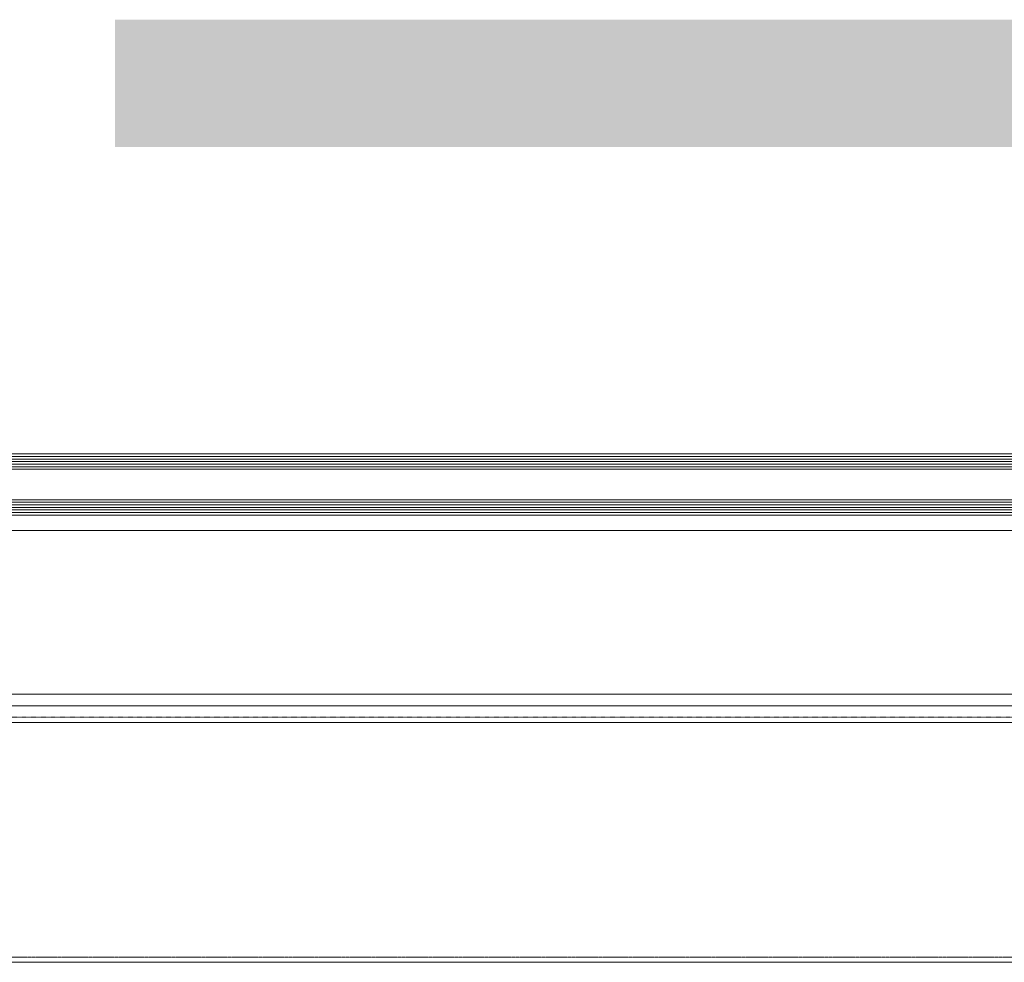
# Model space of a CAD drawing. Header units: millimetres. Extents: x -158258 to 126254, y -16359 to 60195.
# Tile 119 of 173: x -140931 to -140544, y 20779 to 21150. Entities that reach past the tile are written whole.
import ezdxf

# ---------------------------------------------------------------- set-up
doc = ezdxf.new("R2010")
doc.units = ezdxf.units.MM
doc.header["$LTSCALE"] = 0.1
doc.header["$MEASUREMENT"] = 0
doc.linetypes.add('HIDDEN', pattern=[0.375, 0.25, -0.125])
doc.layers.add('3_Hatch', color=8, linetype='Continuous', lineweight=0)
doc.layers.add('4. Glass', color=140, linetype='Continuous', lineweight=15)
doc.layers.add('GUARD RAIL', color=80, linetype='Continuous')

# ---------------------------------------------------------------- blocks, each defined once
blk = doc.blocks.new('*U1022')
at = {"layer": '3_Hatch'}
for p, q in [((-29.99, 199.78), (-1150, 199.78)), ((-28.4, 105.47), (-1150, 105.47)), ((-30.03, 98.97), (-1150, 98.97)), ((-29.51, 94.41), (-1150, 94.41)), ((-29.56, 30.01), (-1150, 30.01))]:
    blk.add_line(p, q, dxfattribs=at)
at = {"layer": '3_Hatch', "linetype": 'HIDDEN', "ltscale": 5}
blk.add_line((-29.99, 197.78), (-1150, 197.78), dxfattribs=at)
at = {"layer": '3_Hatch', "linetype": 'HIDDEN'}
blk.add_line((-30.03, 103.48), (-1150, 103.48), dxfattribs=at)
at = {"layer": '3_Hatch', "color": 203}
for p, q in [((-1150, 23, 0), (-7.48, 23)), ((-1150, 22, 0), (-7.48, 22)), ((-1150, 21, 0), (-7.48, 21)), ((-1150, 20, 0), (-7.48, 20)), ((-1150, 19, 0), (-7.48, 19)), ((-1150, 5, 0), (-7.48, 5)), ((-1150, 4, 0), (-7.48, 4)), ((-1150, 3, 0), (-7.48, 3)), ((-1150, 2, 0), (-7.48, 2)), ((-1150, 1, 0), (-7.48, 1))]:
    blk.add_line(p, q, dxfattribs=at)
at = {"layer": '4. Glass'}
for points in [[(-1150, 18), (-8.48, 18), (-7.48, 19), (-7.48, 23), (-8.48, 24), (-1150, 24)], [(-1150, 0), (-8.48, 0), (-7.48, 1), (-7.48, 5), (-8.48, 6), (-1150, 6)]]:
    blk.add_lwpolyline(points, dxfattribs=at)

msp = doc.modelspace()

# ---------------------------------------------------------------- linework, layer by layer
at = {"layer": 'GUARD RAIL', "linetype": 'Continuous', "transparency": 33554687, "const_width": 50}
msp.add_lwpolyline([(-140893.16, 21124.62), (-128409.94, 21124.63)], dxfattribs=at)

# ---------------------------------------------------------------- block references
at = {"layer": '3_Hatch', "transparency": 33554687, "rotation": 179.9999999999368}
msp.add_blockref('*U1022', (-141413.95, 20978.95), dxfattribs=at)

doc.saveas('drawing.dxf')
